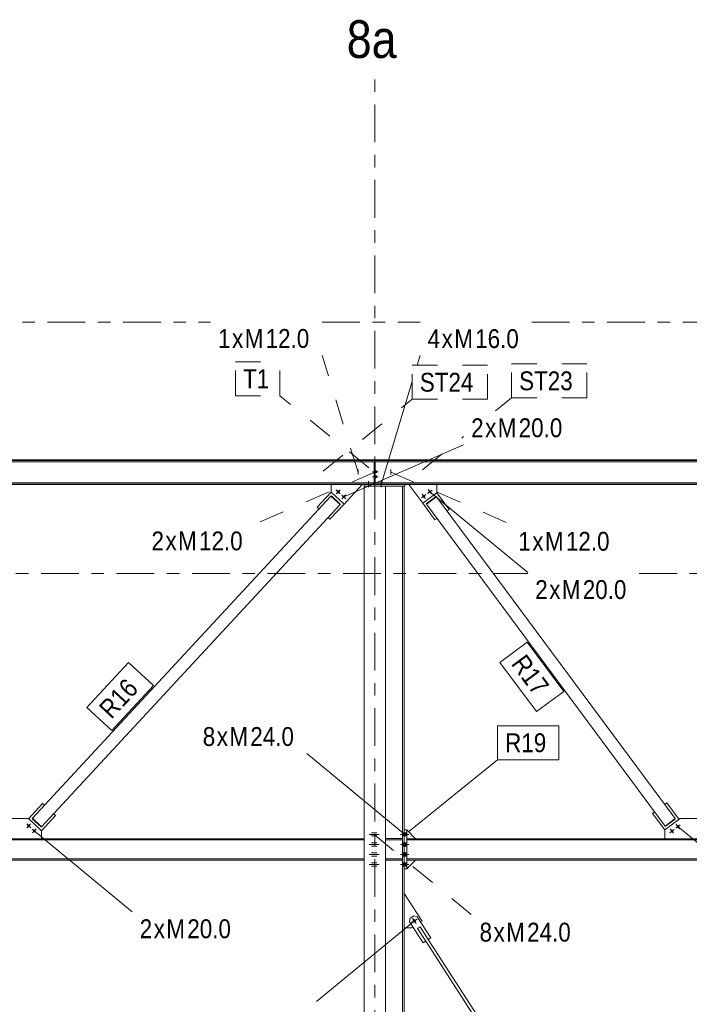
# Model space of a CAD drawing. Header units: millimetres. Extents: x -981 to 119, y -271 to 339.
# Tile 4 of 16: x -908 to -855, y 66 to 144. Entities that reach past the tile are written whole.
import ezdxf

# ---------------------------------------------------------------- set-up
doc = ezdxf.new("R2010")
doc.units = ezdxf.units.MM
for name, pattern in [('XKITLINE00', [0]), ('XKITLINE02', [4, 2, -2]), ('XKITLINE03', [6, 3, -1, 1, -1])]:
    doc.linetypes.add(name, pattern=pattern)
for name, color, linetype, lineweight in [('Element', 2, 'Continuous', 0), ('Spoina', 1, 'Continuous', 0), ('Znak elementu', 2, 'Continuous', 0), ('Znak śruby', 4, 'Continuous', 0), ('Śruba', 3, 'Continuous', 0)]:
    doc.layers.add(name, color=color, linetype=linetype, lineweight=lineweight)
doc.styles.add('ARIAL', font='ARIAL.TTF')

msp = doc.modelspace()

# ---------------------------------------------------------------- hatches: boundary and pattern name
at = {"layer": 'Śruba'}
for points in [[(-882.975, 106.586), (-882.967, 106.593), (-882.958, 106.599), (-882.948, 106.604), (-882.938, 106.608), (-882.928, 106.611), (-882.917, 106.613), (-882.907, 106.614), (-882.896, 106.614), (-882.885, 106.613), (-882.874, 106.61), (-882.864, 106.607), (-882.854, 106.603), (-882.845, 106.598), (-882.836, 106.592), (-882.828, 106.585), (-882.82, 106.577), (-882.813, 106.569), (-882.807, 106.56), (-882.802, 106.55), (-882.798, 106.54), (-882.795, 106.53), (-882.793, 106.519), (-882.792, 106.508), (-882.793, 106.498), (-882.794, 106.487), (-882.796, 106.476), (-882.799, 106.466), (-882.803, 106.456), (-882.809, 106.447), (-882.815, 106.438), (-882.822, 106.429), (-882.829, 106.422), (-882.838, 106.415), (-882.847, 106.409), (-882.856, 106.404), (-882.866, 106.4), (-882.877, 106.397), (-882.887, 106.395), (-882.898, 106.394), (-882.909, 106.394), (-882.92, 106.395), (-882.93, 106.398), (-882.941, 106.401), (-882.95, 106.405), (-882.96, 106.41), (-882.969, 106.416), (-882.977, 106.423), (-882.985, 106.431), (-882.991, 106.439), (-882.997, 106.449), (-883.002, 106.458), (-883.006, 106.468), (-883.009, 106.478), (-883.011, 106.489), (-883.012, 106.5), (-883.012, 106.511), (-883.011, 106.521), (-883.009, 106.532), (-883.006, 106.542), (-883.001, 106.552), (-882.996, 106.562), (-882.99, 106.571), (-882.983, 106.579)], [(-875.716, 106.453), (-875.721, 106.463), (-875.725, 106.473), (-875.728, 106.483), (-875.73, 106.494), (-875.732, 106.504), (-875.732, 106.515), (-875.73, 106.526), (-875.728, 106.537), (-875.725, 106.547), (-875.721, 106.557), (-875.716, 106.566), (-875.71, 106.575), (-875.703, 106.584), (-875.695, 106.591), (-875.687, 106.598), (-875.678, 106.604), (-875.669, 106.609), (-875.659, 106.613), (-875.648, 106.617), (-875.638, 106.619), (-875.627, 106.62), (-875.616, 106.62), (-875.605, 106.619), (-875.595, 106.617), (-875.585, 106.613), (-875.575, 106.609), (-875.565, 106.604), (-875.556, 106.598), (-875.548, 106.591), (-875.54, 106.584), (-875.533, 106.575), (-875.527, 106.566), (-875.522, 106.557), (-875.518, 106.547), (-875.515, 106.536), (-875.513, 106.526), (-875.512, 106.515), (-875.512, 106.504), (-875.513, 106.494), (-875.515, 106.483), (-875.518, 106.473), (-875.522, 106.463), (-875.527, 106.453), (-875.533, 106.444), (-875.54, 106.436), (-875.548, 106.428), (-875.556, 106.421), (-875.565, 106.415), (-875.575, 106.41), (-875.585, 106.406), (-875.595, 106.403), (-875.606, 106.401), (-875.616, 106.4), (-875.627, 106.4), (-875.638, 106.401), (-875.648, 106.403), (-875.659, 106.406), (-875.669, 106.41), (-875.678, 106.416), (-875.687, 106.422), (-875.696, 106.428), (-875.703, 106.436), (-875.71, 106.444)], [(-882.535, 106.179), (-882.527, 106.185), (-882.518, 106.191), (-882.508, 106.196), (-882.498, 106.2), (-882.488, 106.203), (-882.477, 106.205), (-882.466, 106.206), (-882.456, 106.206), (-882.445, 106.205), (-882.434, 106.203), (-882.424, 106.2), (-882.414, 106.195), (-882.405, 106.19), (-882.396, 106.184), (-882.387, 106.177), (-882.38, 106.169), (-882.373, 106.161), (-882.367, 106.152), (-882.362, 106.142), (-882.358, 106.132), (-882.355, 106.122), (-882.353, 106.111), (-882.352, 106.101), (-882.352, 106.09), (-882.353, 106.079), (-882.356, 106.069), (-882.359, 106.058), (-882.363, 106.048), (-882.368, 106.039), (-882.374, 106.03), (-882.381, 106.022), (-882.389, 106.014), (-882.398, 106.007), (-882.407, 106.001), (-882.416, 105.997), (-882.426, 105.992), (-882.437, 105.989), (-882.447, 105.987), (-882.458, 105.987), (-882.469, 105.987), (-882.479, 105.988), (-882.49, 105.99), (-882.5, 105.993), (-882.51, 105.998), (-882.52, 106.003), (-882.529, 106.009), (-882.537, 106.016), (-882.544, 106.023), (-882.551, 106.032), (-882.557, 106.041), (-882.562, 106.05), (-882.566, 106.06), (-882.569, 106.071), (-882.571, 106.081), (-882.572, 106.092), (-882.572, 106.103), (-882.571, 106.114), (-882.569, 106.124), (-882.565, 106.135), (-882.561, 106.145), (-882.556, 106.154), (-882.55, 106.163), (-882.543, 106.171)], [(-876.198, 106.096), (-876.203, 106.106), (-876.207, 106.116), (-876.21, 106.126), (-876.213, 106.137), (-876.214, 106.147), (-876.214, 106.158), (-876.213, 106.169), (-876.21, 106.179), (-876.207, 106.19), (-876.203, 106.2), (-876.198, 106.209), (-876.192, 106.218), (-876.185, 106.227), (-876.178, 106.234), (-876.169, 106.241), (-876.16, 106.247), (-876.151, 106.252), (-876.141, 106.256), (-876.13, 106.259), (-876.12, 106.261), (-876.109, 106.263), (-876.098, 106.263), (-876.088, 106.261), (-876.077, 106.259), (-876.067, 106.256), (-876.057, 106.252), (-876.047, 106.247), (-876.038, 106.241), (-876.03, 106.234), (-876.022, 106.226), (-876.015, 106.218), (-876.009, 106.209), (-876.004, 106.2), (-876, 106.19), (-875.997, 106.179), (-875.995, 106.169), (-875.994, 106.158), (-875.994, 106.147), (-875.995, 106.136), (-875.997, 106.126), (-876, 106.116), (-876.004, 106.106), (-876.009, 106.096), (-876.015, 106.087), (-876.022, 106.079), (-876.03, 106.071), (-876.038, 106.064), (-876.047, 106.058), (-876.057, 106.053), (-876.067, 106.049), (-876.077, 106.046), (-876.088, 106.044), (-876.098, 106.043), (-876.109, 106.043), (-876.12, 106.044), (-876.131, 106.046), (-876.141, 106.049), (-876.151, 106.053), (-876.16, 106.058), (-876.169, 106.064), (-876.178, 106.071), (-876.185, 106.079), (-876.192, 106.087)], [(-907.419, 79.864), (-907.427, 79.858), (-907.436, 79.852), (-907.446, 79.847), (-907.456, 79.843), (-907.466, 79.84), (-907.477, 79.838), (-907.488, 79.837), (-907.499, 79.837), (-907.509, 79.838), (-907.52, 79.84), (-907.53, 79.844), (-907.54, 79.848), (-907.55, 79.853), (-907.558, 79.859), (-907.567, 79.866), (-907.574, 79.874), (-907.581, 79.882), (-907.587, 79.891), (-907.592, 79.901), (-907.596, 79.911), (-907.599, 79.921), (-907.601, 79.932), (-907.602, 79.943), (-907.602, 79.953), (-907.601, 79.964), (-907.598, 79.975), (-907.595, 79.985), (-907.591, 79.995), (-907.586, 80.004), (-907.58, 80.013), (-907.573, 80.021), (-907.565, 80.029), (-907.557, 80.036), (-907.548, 80.042), (-907.538, 80.047), (-907.528, 80.051), (-907.518, 80.054), (-907.507, 80.056), (-907.496, 80.057), (-907.485, 80.057), (-907.475, 80.055), (-907.464, 80.053), (-907.454, 80.05), (-907.444, 80.046), (-907.434, 80.04), (-907.426, 80.034), (-907.417, 80.027), (-907.41, 80.02), (-907.403, 80.011), (-907.397, 80.002), (-907.392, 79.993), (-907.388, 79.983), (-907.385, 79.972), (-907.383, 79.962), (-907.382, 79.951), (-907.382, 79.94), (-907.383, 79.929), (-907.386, 79.919), (-907.389, 79.909), (-907.393, 79.899), (-907.398, 79.889), (-907.404, 79.88), (-907.411, 79.872)], [(-855.807, 79.947), (-855.802, 79.938), (-855.798, 79.928), (-855.794, 79.917), (-855.792, 79.907), (-855.791, 79.896), (-855.791, 79.885), (-855.792, 79.874), (-855.795, 79.864), (-855.798, 79.853), (-855.802, 79.843), (-855.807, 79.834), (-855.813, 79.825), (-855.82, 79.817), (-855.827, 79.809), (-855.836, 79.802), (-855.845, 79.796), (-855.854, 79.791), (-855.864, 79.787), (-855.875, 79.784), (-855.885, 79.782), (-855.896, 79.781), (-855.907, 79.781), (-855.917, 79.782), (-855.928, 79.784), (-855.938, 79.787), (-855.948, 79.791), (-855.958, 79.796), (-855.967, 79.802), (-855.975, 79.809), (-855.983, 79.817), (-855.99, 79.825), (-855.996, 79.834), (-856.001, 79.844), (-856.005, 79.854), (-856.008, 79.864), (-856.01, 79.874), (-856.011, 79.885), (-856.011, 79.896), (-856.01, 79.907), (-856.008, 79.917), (-856.005, 79.928), (-856.001, 79.938), (-855.996, 79.947), (-855.99, 79.956), (-855.983, 79.964), (-855.975, 79.972), (-855.967, 79.979), (-855.958, 79.985), (-855.948, 79.99), (-855.938, 79.994), (-855.928, 79.997), (-855.917, 79.999), (-855.907, 80), (-855.896, 80), (-855.885, 79.999), (-855.874, 79.997), (-855.864, 79.994), (-855.854, 79.99), (-855.845, 79.985), (-855.836, 79.979), (-855.827, 79.972), (-855.82, 79.964), (-855.813, 79.956)], [(-906.979, 79.457), (-906.987, 79.45), (-906.996, 79.444), (-907.006, 79.439), (-907.016, 79.435), (-907.026, 79.432), (-907.037, 79.43), (-907.047, 79.429), (-907.058, 79.429), (-907.069, 79.43), (-907.08, 79.433), (-907.09, 79.436), (-907.1, 79.44), (-907.109, 79.445), (-907.118, 79.451), (-907.126, 79.458), (-907.134, 79.466), (-907.141, 79.475), (-907.147, 79.484), (-907.152, 79.493), (-907.156, 79.503), (-907.159, 79.514), (-907.161, 79.524), (-907.162, 79.535), (-907.162, 79.546), (-907.16, 79.556), (-907.158, 79.567), (-907.155, 79.577), (-907.151, 79.587), (-907.145, 79.597), (-907.139, 79.606), (-907.132, 79.614), (-907.125, 79.621), (-907.116, 79.628), (-907.107, 79.634), (-907.098, 79.639), (-907.088, 79.643), (-907.077, 79.646), (-907.067, 79.648), (-907.056, 79.649), (-907.045, 79.649), (-907.034, 79.648), (-907.024, 79.646), (-907.014, 79.642), (-907.004, 79.638), (-906.994, 79.633), (-906.985, 79.627), (-906.977, 79.62), (-906.969, 79.612), (-906.963, 79.604), (-906.957, 79.595), (-906.952, 79.585), (-906.948, 79.575), (-906.945, 79.565), (-906.943, 79.554), (-906.942, 79.543), (-906.942, 79.533), (-906.943, 79.522), (-906.945, 79.511), (-906.949, 79.501), (-906.953, 79.491), (-906.958, 79.482), (-906.964, 79.473), (-906.971, 79.464)], [(-877.78, 79.139), (-877.78, 79.399), (-877.66, 79.399), (-877.66, 79.139)], [(-877.78, 79.139), (-877.78, 79.399), (-877.66, 79.399), (-877.66, 79.139)], [(-877.65, 79.139), (-877.65, 79.399), (-877.45, 79.399), (-877.45, 79.139)], [(-877.65, 79.139), (-877.65, 79.399), (-877.45, 79.399), (-877.45, 79.139)], [(-856.289, 79.59), (-856.284, 79.58), (-856.28, 79.57), (-856.277, 79.56), (-856.275, 79.549), (-856.273, 79.539), (-856.273, 79.528), (-856.275, 79.517), (-856.277, 79.507), (-856.28, 79.496), (-856.284, 79.486), (-856.289, 79.477), (-856.295, 79.468), (-856.302, 79.459), (-856.309, 79.452), (-856.318, 79.445), (-856.327, 79.439), (-856.336, 79.434), (-856.346, 79.43), (-856.357, 79.427), (-856.367, 79.425), (-856.378, 79.423), (-856.389, 79.423), (-856.4, 79.425), (-856.41, 79.427), (-856.42, 79.43), (-856.43, 79.434), (-856.44, 79.439), (-856.449, 79.445), (-856.457, 79.452), (-856.465, 79.46), (-856.472, 79.468), (-856.478, 79.477), (-856.483, 79.486), (-856.487, 79.496), (-856.49, 79.507), (-856.492, 79.517), (-856.493, 79.528), (-856.493, 79.539), (-856.492, 79.55), (-856.49, 79.56), (-856.487, 79.57), (-856.483, 79.58), (-856.478, 79.59), (-856.472, 79.599), (-856.465, 79.607), (-856.457, 79.615), (-856.449, 79.622), (-856.44, 79.628), (-856.43, 79.633), (-856.42, 79.637), (-856.41, 79.64), (-856.399, 79.642), (-856.389, 79.643), (-856.378, 79.643), (-856.367, 79.642), (-856.357, 79.64), (-856.346, 79.637), (-856.336, 79.633), (-856.327, 79.628), (-856.318, 79.622), (-856.309, 79.615), (-856.302, 79.607), (-856.295, 79.599)], [(-877.78, 78.339), (-877.78, 78.599), (-877.66, 78.599), (-877.66, 78.339)], [(-877.78, 78.339), (-877.78, 78.599), (-877.66, 78.599), (-877.66, 78.339)], [(-877.65, 78.339), (-877.65, 78.599), (-877.45, 78.599), (-877.45, 78.339)], [(-877.65, 78.339), (-877.65, 78.599), (-877.45, 78.599), (-877.45, 78.339)], [(-877.78, 77.539), (-877.78, 77.799), (-877.66, 77.799), (-877.66, 77.539)], [(-877.78, 77.539), (-877.78, 77.799), (-877.66, 77.799), (-877.66, 77.539)], [(-877.65, 77.539), (-877.65, 77.799), (-877.45, 77.799), (-877.45, 77.539)], [(-877.65, 77.539), (-877.65, 77.799), (-877.45, 77.799), (-877.45, 77.539)], [(-877.78, 76.739), (-877.78, 76.999), (-877.66, 76.999), (-877.66, 76.739)], [(-877.78, 76.739), (-877.78, 76.999), (-877.66, 76.999), (-877.66, 76.739)], [(-877.65, 76.739), (-877.65, 76.999), (-877.45, 76.999), (-877.45, 76.739)], [(-877.65, 76.739), (-877.65, 76.999), (-877.45, 76.999), (-877.45, 76.739)], [(-876.966, 72.334), (-876.971, 72.346), (-876.975, 72.358), (-876.978, 72.37), (-876.98, 72.383), (-876.98, 72.396), (-876.979, 72.409), (-876.977, 72.421), (-876.974, 72.434), (-876.969, 72.445), (-876.964, 72.457), (-876.957, 72.468), (-876.949, 72.478), (-876.941, 72.487), (-876.931, 72.496), (-876.921, 72.503), (-876.91, 72.509), (-876.898, 72.515), (-876.886, 72.519), (-876.874, 72.522), (-876.861, 72.524), (-876.848, 72.524), (-876.835, 72.523), (-876.823, 72.521), (-876.811, 72.518), (-876.799, 72.513), (-876.787, 72.508), (-876.776, 72.501), (-876.766, 72.493), (-876.757, 72.485), (-876.748, 72.475), (-876.741, 72.465), (-876.735, 72.454), (-876.729, 72.442), (-876.725, 72.43), (-876.722, 72.417), (-876.721, 72.405), (-876.72, 72.392), (-876.721, 72.379), (-876.723, 72.367), (-876.726, 72.354), (-876.731, 72.342), (-876.736, 72.331), (-876.743, 72.32), (-876.751, 72.31), (-876.76, 72.301), (-876.769, 72.292), (-876.779, 72.285), (-876.79, 72.278), (-876.802, 72.273), (-876.814, 72.269), (-876.827, 72.266), (-876.839, 72.264), (-876.852, 72.264), (-876.865, 72.265), (-876.877, 72.267), (-876.89, 72.27), (-876.902, 72.275), (-876.913, 72.28), (-876.924, 72.287), (-876.934, 72.295), (-876.943, 72.303), (-876.952, 72.313), (-876.959, 72.323)]]:
    msp.add_hatch(color=256, dxfattribs=at).paths.add_polyline_path(points, flags=17)

# ---------------------------------------------------------------- linework, layer by layer
at = {"layer": 'Element', "linetype": 'XKITLINE00', "lineweight": 0}
for p, q in [((-937.9, 109.05), (-832.55, 109.05)), ((-937.9, 108.987), (-832.55, 108.987)), ((-937.9, 108.887), (-832.55, 108.887)), ((-880.04, 107.193), (-880.04, 108.887)), ((-880.04, 108.882), (-879.96, 108.882)), ((-879.96, 108.887), (-879.96, 107.193)), ((-937.9, 107.188), (-832.55, 107.188)), ((-937.9, 107.088), (-832.55, 107.088)), ((-935.83, 107.218), (-880.04, 107.218)), ((-883.468, 106.482), (-884.582, 105.279)), ((-883.468, 107.088), (-883.468, 106.482)), ((-883.468, 106.482), (-882.44, 105.531)), ((-882.44, 105.531), (-880.997, 107.088)), ((-880.85, 107.088), (-880.85, 106.954)), ((-880.85, 107.074), (-877.6, 107.074)), ((-880.85, 106.954), (-877.6, 106.954)), ((-880.85, 106.954), (-880.85, 106.952)), ((-880.85, 106.952), (-879.15, 106.952)), ((-880.85, -1.4), (-880.85, 106.952)), ((-879.96, 107.193), (-880.04, 107.193)), ((-879.96, 107.218), (-832.55, 107.218)), ((-879.15, 106.954), (-879.15, 106.952)), ((-879.15, 106.952), (-879.15, -1.4)), ((-877.78, -1.4), (-877.78, 106.954)), ((-877.66, 106.954), (-877.66, -1.4)), ((-877.6, 106.954), (-877.6, 107.088)), ((-877.296, 107.088), (-876.187, 105.593)), ((-875.062, 106.427), (-875.062, 107.088)), ((-907.204, 80.552), (-883.484, 106.17)), ((-883.484, 106.17), (-882.75, 105.491)), ((-883.442, 106.186), (-883.469, 106.157)), ((-882.738, 105.534), (-883.442, 106.186)), ((-876.187, 105.593), (-875.062, 106.427)), ((-875.12, 106.135), (-875.891, 105.563)), ((-875.883, 105.519), (-875.08, 106.115)), ((-875.096, 106.103), (-875.12, 106.135)), ((-856.121, 80.524), (-875.08, 106.115)), ((-874.086, 105.109), (-875.062, 106.427)), ((-906.47, 79.873), (-882.75, 105.491)), ((-884.582, 105.279), (-884.435, 105.143)), ((-883.555, 104.328), (-882.44, 105.531)), ((-882.765, 105.505), (-882.738, 105.534)), ((-876.187, 105.593), (-875.211, 104.275)), ((-875.891, 105.563), (-875.867, 105.531)), ((-856.925, 79.929), (-875.883, 105.519)), ((-874.247, 104.99), (-874.086, 105.109)), ((-883.701, 104.464), (-883.555, 104.328)), ((-875.211, 104.275), (-875.05, 104.394)), ((-907.514, 80.512), (-906.4, 81.715)), ((-906.4, 81.715), (-906.253, 81.58)), ((-856.955, 81.649), (-856.794, 81.768)), ((-855.818, 80.45), (-856.794, 81.768)), ((-906.486, 79.561), (-905.372, 80.764)), ((-905.519, 80.9), (-905.372, 80.764)), ((-857.919, 80.934), (-857.758, 81.053)), ((-856.943, 79.617), (-857.919, 80.934)), ((-907.526, 80.524), (-910.117, 80.524)), ((-906.486, 79.561), (-907.526, 80.524)), ((-907.216, 80.509), (-907.189, 80.539)), ((-907.216, 80.509), (-906.512, 79.857)), ((-907.204, 80.552), (-906.47, 79.873)), ((-906.512, 79.857), (-906.485, 79.886)), ((-855.718, 80.524), (-856.943, 79.617)), ((-856.925, 79.929), (-856.121, 80.524)), ((-856.885, 79.908), (-856.909, 79.94)), ((-856.885, 79.908), (-856.114, 80.48)), ((-856.114, 80.48), (-856.138, 80.512)), ((-854.132, 80.524), (-855.718, 80.524)), ((-906.486, 78.924), (-906.486, 79.561)), ((-877.45, 79.624), (-877.65, 79.624)), ((-877.65, 79.624), (-877.65, 76.514)), ((-876.75, 78.924), (-877.45, 79.624)), ((-877.45, 79.624), (-877.45, 76.514)), ((-856.943, 79.617), (-856.943, 78.924)), ((-934.79, 78.924), (-880.85, 78.924)), ((-934.79, 78.829), (-880.85, 78.829)), ((-877.785, 78.926), (-879.15, 78.926)), ((-879.15, 78.826), (-877.785, 78.826)), ((-877.785, 78.826), (-877.785, 78.926)), ((-877.45, 78.924), (-832.55, 78.924)), ((-877.45, 78.829), (-832.55, 78.829)), ((-934.79, 77.309), (-880.85, 77.309)), ((-930.05, 77.214), (-880.85, 77.214)), ((-877.785, 77.311), (-879.15, 77.311)), ((-879.15, 77.211), (-877.785, 77.211)), ((-877.785, 77.211), (-877.785, 77.311)), ((-877.45, 77.309), (-832.55, 77.309)), ((-877.45, 76.514), (-876.75, 77.214)), ((-877.45, 77.214), (-832.55, 77.214)), ((-877.45, 76.514), (-877.65, 76.514)), ((-876.24, 72.372), (-877.66, 74.566)), ((-877.242, 72.319), (-877.183, 72.595)), ((-876.156, 70.64), (-877.242, 72.319)), ((-877.183, 72.595), (-876.898, 72.78)), ((-876.898, 72.78), (-876.621, 72.721)), ((-876.621, 72.721), (-875.534, 71.042)), ((-876.349, 72.301), (-876.24, 72.372)), ((-877.66, 71.828), (-877.08, 71.828)), ((-877.08, 71.828), (-876.971, 71.899)), ((-876.598, 71.783), (-876.567, 71.803)), ((-876.598, 71.783), (-875.946, 70.776)), ((-876.567, 71.803), (-876.426, 71.894)), ((-876.426, 71.894), (-876.396, 71.913)), ((-875.744, 70.906), (-876.396, 71.913)), ((-875.946, 70.776), (-876.156, 70.64)), ((-855.143, 38.631), (-875.946, 70.776)), ((-875.534, 71.042), (-875.744, 70.906)), ((-855, 38.852), (-875.744, 70.906))]:
    msp.add_line(p, q, dxfattribs=at)
at = {"layer": 'Spoina', "linetype": 'XKITLINE03', "lineweight": 0}
for p, q in [((-880, -21.7), (-880, 140)), ((-960, 120), (-893.047, 120)), ((-884.174, 120), (-876.394, 120)), ((-867.522, 120), (-826.023, 120)), ((-942.52, 100), (-867.844, 100)), ((-858.971, 100), (-784.974, 100))]:
    msp.add_line(p, q, dxfattribs=at)
at = {"layer": 'Znak elementu', "linetype": 'XKITLINE02', "lineweight": 0}
for p, q in [((-891.067, 116.84), (-887.532, 116.84)), ((-891.067, 114.14), (-891.067, 116.84)), ((-887.532, 114.14), (-887.532, 116.84)), ((-869.124, 116.679), (-863.142, 116.679)), ((-869.124, 113.979), (-869.124, 116.679)), ((-863.142, 113.979), (-863.142, 116.679)), ((-877.015, 116.569), (-871.033, 116.569)), ((-877.015, 113.869), (-877.015, 116.569)), ((-871.033, 113.869), (-871.033, 116.569)), ((-891.067, 114.14), (-887.532, 114.14)), ((-880.461, 108.419), (-887.532, 114.14)), ((-884.086, 108.148), (-877.015, 113.869)), ((-877.015, 113.869), (-871.033, 113.869)), ((-870.4, 112.946), (-869.124, 113.979)), ((-869.124, 113.979), (-863.142, 113.979)), ((-876.195, 108.258), (-872.936, 110.895))]:
    msp.add_line(p, q, dxfattribs=at)
at = {"layer": 'Znak elementu', "linetype": 'XKITLINE00', "lineweight": 0}
for p, q in [((-870.05, 92.942), (-867.881, 94.549)), ((-867.881, 94.549), (-864.982, 90.636)), ((-902.872, 89.352), (-899.564, 92.925)), ((-897.583, 91.091), (-899.564, 92.925)), ((-870.05, 92.942), (-867.152, 89.029)), ((-900.891, 87.518), (-897.583, 91.091)), ((-867.152, 89.029), (-864.982, 90.636)), ((-900.891, 87.518), (-902.872, 89.352)), ((-870.236, 87.902), (-865.367, 87.902)), ((-870.236, 85.202), (-870.236, 87.902)), ((-865.367, 85.202), (-865.367, 87.902)), ((-877.307, 79.481), (-870.236, 85.202)), ((-870.236, 85.202), (-865.367, 85.202))]:
    msp.add_line(p, q, dxfattribs=at)
at = {"layer": 'Znak śruby', "linetype": 'XKITLINE02', "lineweight": 0}
for p, q in [((-881.327, 108.072), (-884.174, 117.348)), ((-879.94, 108.103), (-889.466, 103.953)), ((-878.713, 108.072), (-869.187, 103.922)), ((-880.045, 79.269), (-872.267, 72.841))]:
    msp.add_line(p, q, dxfattribs=at)
at = {"layer": 'Znak śruby', "linetype": 'XKITLINE00', "lineweight": 0}
for p, q in [((-876.626, 116.569), (-876.394, 117.334)), ((-879.5, 107.092), (-877.015, 115.288)), ((-882.462, 106.096), (-872.936, 110.246)), ((-875.622, 106.51), (-867.844, 100.082)), ((-877.615, 79.269), (-885.393, 85.697)), ((-855.901, 79.891), (-848.123, 73.462)), ((-907.052, 79.539), (-899.274, 73.111)), ((-876.85, 72.394), (-884.628, 65.966))]:
    msp.add_line(p, q, dxfattribs=at)
at = {"layer": 'Śruba', "linetype": 'XKITLINE02', "lineweight": 0}
for p, q in [((-881.327, 108.272), (-881.327, 107.872)), ((-880.165, 108.103), (-879.715, 108.103)), ((-880.06, 108.175), (-879.94, 108.175)), ((-879.94, 108.175), (-879.82, 108.175)), ((-878.713, 108.272), (-878.713, 107.872)), ((-880.5, 107.351), (-880.5, 106.902)), ((-880.165, 107.703), (-879.715, 107.703)), ((-880.06, 108.031), (-879.94, 108.031)), ((-880.06, 107.775), (-879.94, 107.775)), ((-880.06, 107.631), (-879.94, 107.631)), ((-879.94, 108.031), (-879.82, 108.031)), ((-879.94, 107.775), (-879.82, 107.775)), ((-879.94, 107.631), (-879.82, 107.631)), ((-879.5, 107.351), (-879.5, 106.902)), ((-880.445, 79.269), (-879.645, 79.269)), ((-880.445, 79.269), (-879.645, 79.269)), ((-880.25, 79.399), (-880.05, 79.399)), ((-880.25, 79.399), (-880.05, 79.399)), ((-880.25, 79.139), (-880.05, 79.139)), ((-880.25, 79.139), (-880.05, 79.139)), ((-880.04, 79.399), (-879.96, 79.399)), ((-880.04, 79.399), (-879.96, 79.399)), ((-880.04, 79.139), (-879.96, 79.139)), ((-880.04, 79.139), (-879.96, 79.139)), ((-879.96, 79.399), (-879.84, 79.399)), ((-879.96, 79.399), (-879.84, 79.399)), ((-879.96, 79.139), (-879.84, 79.139)), ((-879.96, 79.139), (-879.84, 79.139)), ((-880.445, 78.469), (-879.645, 78.469)), ((-880.445, 78.469), (-879.645, 78.469)), ((-880.25, 78.599), (-880.05, 78.599)), ((-880.25, 78.599), (-880.05, 78.599)), ((-880.25, 78.339), (-880.05, 78.339)), ((-880.25, 78.339), (-880.05, 78.339)), ((-880.04, 78.599), (-879.96, 78.599)), ((-880.04, 78.599), (-879.96, 78.599)), ((-880.04, 78.339), (-879.96, 78.339)), ((-880.04, 78.339), (-879.96, 78.339)), ((-879.96, 78.599), (-879.84, 78.599)), ((-879.96, 78.599), (-879.84, 78.599)), ((-879.96, 78.339), (-879.84, 78.339)), ((-879.96, 78.339), (-879.84, 78.339)), ((-880.445, 77.669), (-879.645, 77.669)), ((-880.445, 77.669), (-879.645, 77.669)), ((-880.25, 77.799), (-880.05, 77.799)), ((-880.25, 77.799), (-880.05, 77.799)), ((-880.25, 77.539), (-880.05, 77.539)), ((-880.25, 77.539), (-880.05, 77.539)), ((-880.04, 77.799), (-879.96, 77.799)), ((-880.04, 77.799), (-879.96, 77.799)), ((-880.04, 77.539), (-879.96, 77.539)), ((-880.04, 77.539), (-879.96, 77.539)), ((-879.96, 77.799), (-879.84, 77.799)), ((-879.96, 77.799), (-879.84, 77.799)), ((-879.96, 77.539), (-879.84, 77.539)), ((-879.96, 77.539), (-879.84, 77.539)), ((-880.445, 76.869), (-879.645, 76.869)), ((-880.445, 76.869), (-879.645, 76.869)), ((-880.25, 76.999), (-880.05, 76.999)), ((-880.25, 76.999), (-880.05, 76.999)), ((-880.25, 76.739), (-880.05, 76.739)), ((-880.25, 76.739), (-880.05, 76.739)), ((-880.04, 76.999), (-879.96, 76.999)), ((-880.04, 76.999), (-879.96, 76.999)), ((-880.04, 76.739), (-879.96, 76.739)), ((-880.04, 76.739), (-879.96, 76.739)), ((-879.96, 76.999), (-879.84, 76.999)), ((-879.96, 76.999), (-879.84, 76.999)), ((-879.96, 76.739), (-879.84, 76.739)), ((-879.96, 76.739), (-879.84, 76.739))]:
    msp.add_line(p, q, dxfattribs=at)
at = {"layer": 'Śruba', "linetype": 'XKITLINE00', "lineweight": 0}
for p, q in [((-880.5, 107.317), (-880.5, 106.867)), ((-879.5, 107.317), (-879.5, 106.867)), ((-883.064, 106.654), (-882.741, 106.355)), ((-883.052, 106.343), (-882.753, 106.666)), ((-875.798, 106.379), (-875.445, 106.641)), ((-875.491, 106.333), (-875.753, 106.687)), ((-882.624, 106.246), (-882.301, 105.947)), ((-882.612, 105.935), (-882.313, 106.258)), ((-876.281, 106.022), (-875.927, 106.284)), ((-875.973, 105.976), (-876.235, 106.329)), ((-907.331, 79.797), (-907.653, 80.096)), ((-907.343, 80.108), (-907.641, 79.785)), ((-855.724, 80.021), (-856.078, 79.76)), ((-856.032, 80.067), (-855.77, 79.714)), ((-906.89, 79.39), (-907.213, 79.689)), ((-906.902, 79.701), (-907.201, 79.378)), ((-877.94, 79.269), (-877.29, 79.269)), ((-877.94, 79.269), (-877.29, 79.269)), ((-877.78, 79.399), (-877.66, 79.399)), ((-877.78, 79.399), (-877.66, 79.399)), ((-877.78, 79.139), (-877.66, 79.139)), ((-877.78, 79.139), (-877.66, 79.139)), ((-877.65, 79.399), (-877.45, 79.399)), ((-877.65, 79.399), (-877.45, 79.399)), ((-877.65, 79.139), (-877.45, 79.139)), ((-877.65, 79.139), (-877.45, 79.139)), ((-856.207, 79.664), (-856.56, 79.402)), ((-856.514, 79.71), (-856.252, 79.357)), ((-877.94, 78.469), (-877.29, 78.469)), ((-877.94, 78.469), (-877.29, 78.469)), ((-877.78, 78.599), (-877.66, 78.599)), ((-877.78, 78.599), (-877.66, 78.599)), ((-877.78, 78.339), (-877.66, 78.339)), ((-877.78, 78.339), (-877.66, 78.339)), ((-877.65, 78.599), (-877.45, 78.599)), ((-877.65, 78.599), (-877.45, 78.599)), ((-877.65, 78.339), (-877.45, 78.339)), ((-877.65, 78.339), (-877.45, 78.339)), ((-877.94, 77.669), (-877.29, 77.669)), ((-877.94, 77.669), (-877.29, 77.669)), ((-877.78, 77.799), (-877.66, 77.799)), ((-877.78, 77.799), (-877.66, 77.799)), ((-877.78, 77.539), (-877.66, 77.539)), ((-877.78, 77.539), (-877.66, 77.539)), ((-877.65, 77.799), (-877.45, 77.799)), ((-877.65, 77.799), (-877.45, 77.799)), ((-877.65, 77.539), (-877.45, 77.539)), ((-877.65, 77.539), (-877.45, 77.539)), ((-877.94, 76.869), (-877.29, 76.869)), ((-877.94, 76.869), (-877.29, 76.869)), ((-877.78, 76.999), (-877.66, 76.999)), ((-877.78, 76.999), (-877.66, 76.999)), ((-877.78, 76.739), (-877.66, 76.739)), ((-877.78, 76.739), (-877.66, 76.739)), ((-877.65, 76.999), (-877.45, 76.999)), ((-877.65, 76.999), (-877.45, 76.999)), ((-877.65, 76.739), (-877.45, 76.739)), ((-877.65, 76.739), (-877.45, 76.739)), ((-876.632, 72.535), (-877.068, 72.253)), ((-876.709, 72.176), (-876.991, 72.612))]:
    msp.add_line(p, q, dxfattribs=at)

# ---------------------------------------------------------------- texts
at = {"layer": 'Spoina', "style": 'ARIAL', "width": 0.85}
msp.add_text('8a', height=3, dxfattribs=at).set_placement((-882.225, 141))
at = {"layer": 'Znak elementu', "style": 'ARIAL', "width": 0.85}
for s, p in [('T1', (-890.467, 114.74)), ('ST24', (-876.415, 114.469)), ('ST23', (-868.524, 114.579)), ('R19', (-869.636, 85.802))]:
    msp.add_text(s, height=1.5, dxfattribs=at).set_placement(p)
for s, rotation, p in [('R17', -53.46842, (-869.211, 92.817)), ('R16', 47.20599, (-900.924, 88.366))]:
    msp.add_text(s, height=1.5, rotation=rotation, dxfattribs=at).set_placement(p)
at = {"layer": 'Znak śruby', "style": 'ARIAL', "width": 0.85}
for s, p in [('1', (-892.447, 117.948)), ('x', (-891.334, 117.948)), ('M', (-890.334, 117.948)), ('12.0', (-888.668, 117.948)), ('4', (-875.794, 117.934)), ('x', (-874.682, 117.934)), ('M', (-873.681, 117.934)), ('16.0', (-872.015, 117.934)), ('2', (-872.336, 110.846)), ('x', (-871.224, 110.846)), ('M', (-870.223, 110.846)), ('20.0', (-868.557, 110.846)), ('2', (-897.739, 101.853)), ('M', (-895.626, 101.853)), ('12.0', (-893.96, 101.853)), ('12.0', (-864.807, 101.822)), ('x', (-896.626, 101.853)), ('1', (-868.587, 101.822)), ('x', (-867.474, 101.822)), ('M', (-866.474, 101.822)), ('2', (-867.244, 97.982)), ('M', (-865.131, 97.982)), ('20.0', (-863.464, 97.982)), ('x', (-866.131, 97.982)), ('8', (-893.666, 86.297)), ('M', (-891.553, 86.297)), ('24.0', (-889.887, 86.297)), ('x', (-892.553, 86.297)), ('2', (-898.674, 71.011)), ('x', (-897.561, 71.011)), ('M', (-896.561, 71.011)), ('20.0', (-894.894, 71.011)), ('8', (-871.667, 70.741)), ('M', (-869.554, 70.741)), ('24.0', (-867.888, 70.741)), ('x', (-870.554, 70.741))]:
    msp.add_text(s, height=1.5, dxfattribs=at).set_placement(p)

doc.saveas('drawing.dxf')
